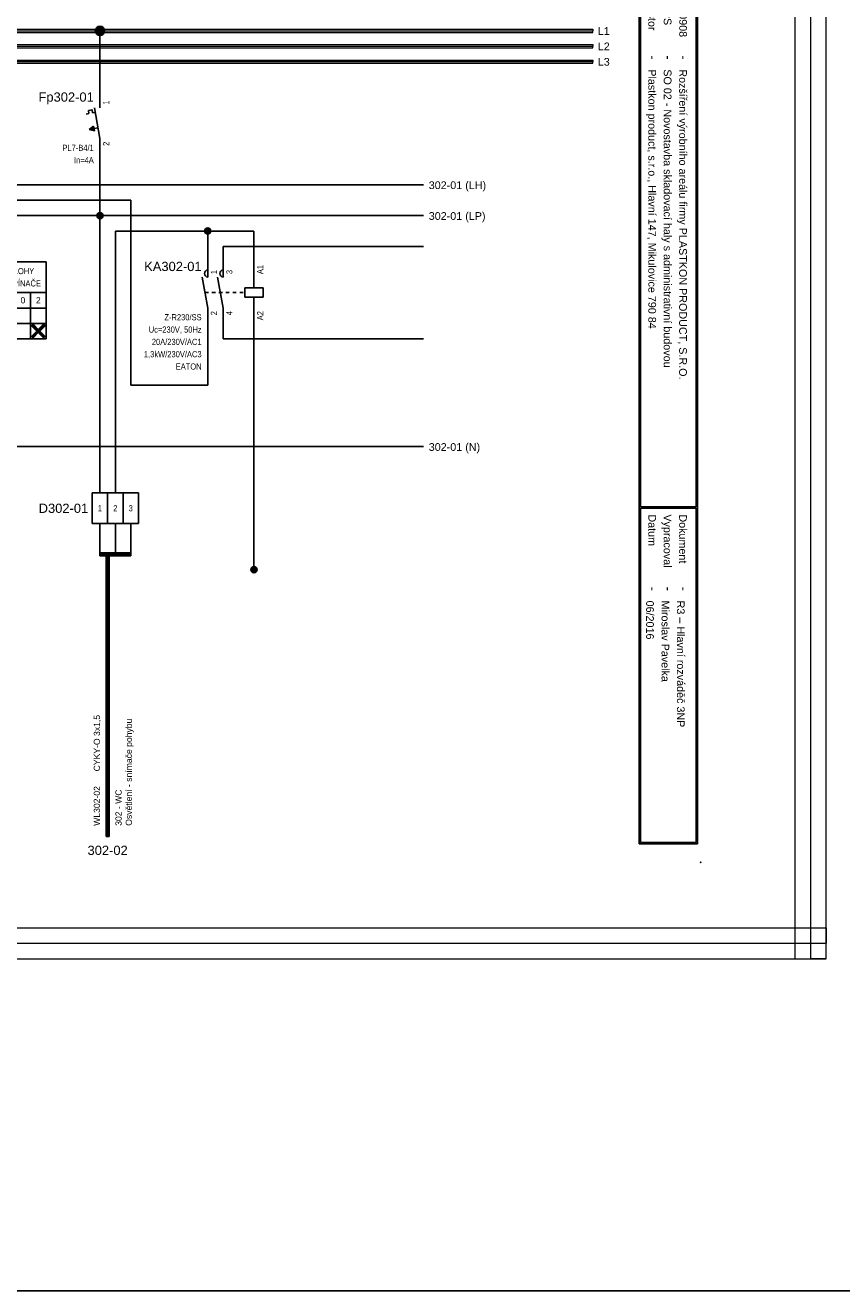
# Model space of a CAD drawing. Extents: x -3642 to 3381, y 3251 to 3904.
# Tile 12 of 41: x -1682 to -1417, y 3251 to 3662. Entities that reach past the tile are written whole.
import ezdxf
from ezdxf.enums import TextEntityAlignment as Align

# ---------------------------------------------------------------- set-up
doc = ezdxf.new("R2010")
doc.units = 0
doc.header["$MEASUREMENT"] = 0
doc.linetypes.add('DASHED', pattern=[0.564444, 0.282222, -0.282222])
for name, color, linetype in [('1-KRESBA', 7, 'Continuous'), ('__Bílá', 7, 'Continuous'), ('__Oranžová', 30, 'Continuous'), ('__Rudá 010', 10, 'Continuous'), ('__Vínová 220', 220, 'Continuous'), ('__Černá 250', 7, 'Continuous')]:
    doc.layers.add(name, color=color, linetype=linetype)
doc.styles.add('Arial', font='arial.ttf')
doc.styles.add('GENERATED_STYLE_1', font='arial.ttf')

# ---------------------------------------------------------------- blocks, each defined once
blk = doc.blocks.new('BLK_Razítko_malé_pro_rozváděče')
at = {"layer": '__Bílá'}
for p, q in [((15, -1), (15, -20)), ((15, -1), (294, -1)), ((15.5, -1.5), (15.5, -19.5)), ((15.5, -1.5), (184.5, -1.5)), ((184.5, -1.5), (184.5, -19.5)), ((185, -1.5), (185, -19.5)), ((185, -1.5), (293.5, -1.5)), ((293.5, -19.5), (293.5, -1.5)), ((294, -20), (294, -1)), ((15, -20), (294, -20)), ((15.5, -19.5), (184.5, -19.5)), ((185, -19.5), (293.5, -19.5)), ((15, -405), (15, -419)), ((15, -405), (294, -405)), ((15.5, -405.5), (15.5, -418.5)), ((15.5, -405.5), (194.5, -405.5)), ((194.5, -405.5), (194.5, -418.5)), ((195, -405.5), (195, -418.5)), ((195, -405.5), (293.5, -405.5)), ((293.5, -405.5), (293.5, -418.5)), ((294, -405), (294, -419)), ((15, -419), (294, -419)), ((15.5, -418.5), (194.5, -418.5)), ((195, -418.5), (293.5, -418.5))]:
    blk.add_line(p, q, dxfattribs=at)
for p in [(0, 0), (300, 0), (0, -420), (300, -420)]:
    blk.add_point(p, dxfattribs=at)
at = {"layer": '__Bílá', "style": 'Arial'}
for s, height, p in [('-', 3, (38, -7)), ('Dokument', 2.5, (187, -7)), ('-', 3, (210.5, -7)), ('SO/PS', 2.5, (17.5, -12)), ('-', 3, (38, -12)), ('Vypracoval', 2.5, (187, -12)), ('-', 3, (210.5, -12)), ('Investor', 2.5, (17.5, -17)), ('-', 3, (38, -17)), ('Datum', 2.5, (187, -17)), ('-', 3, (210.5, -17)), ('PVLK PROJECT s.r.o. , Langrova 195/33,  787 01 Šumperk', 2.5, (17.5, -411)), ('Copyright © 2012 PVLK', 2.5, (197, -411)), ('Telefon: 773 836 685, mobil: 777 848 204, e-mail: %%Upavelka@pvlk.cz', 2.5, (17.5, -416)), ('Číslo dokumentu .....', 2.5, (197, -416))]:
    blk.add_text(s, height=height, dxfattribs=at).set_placement(p)
at = {"layer": '__Vínová 220', "char_height": 2.5, "attachment_point": 7, "style": 'Arial'}
for s, insert in [('715 0908', (17.5, -7)), ('Rozšíření výrobního areálu firmy PLASTKON PRODUCT, S.R.O.', (42.5, -7.75)), ('R3 – Hlavní rozváděč 3NP', (215, -7.75)), ('SO 02 - Novostavba skladovací haly s administrativní budovou', (42.5, -12.75)), ('Miroslav Pavelka', (215, -12.75)), ('Plastkon product, s.r.o., Hlavní 147, Mikulovice 790 84', (42.5, -17.75)), ('06/2016', (215, -17.75))]:
    blk.add_mtext(s, dxfattribs=dict(at, insert=insert))
at = {"layer": '__Vínová 220', "style": 'Arial'}
blk.add_attdef('ČÍSLO', text='', height=4, dxfattribs=at).set_placement((290, -416), align=Align.RIGHT)
blk = doc.blocks.new('FEVA1462')
blk.add_hatch(color=256).paths.add_polyline_path([(-3.5, -2), (-2.06, -0.92), (-1.772, -2.504)])
for p, q in [((0, 5), (0, 10)), ((-3.752, 4.136), (-2.564, 4.352)), ((-3.752, 4.136), (-3.568, 3.124)), ((-2.564, 4.352), (-2.38, 3.34)), ((-1.818, 5), (0, -5)), ((-4.448, 2.964), (-3.568, 3.124)), ((-2.38, 3.34), (-1.544, 3.492)), ((-3.5, -2), (-2.06, -0.92)), ((-3.5, -2), (-0.64, -1.48)), ((-3.5, -2), (-1.772, -2.504)), ((-2.06, -0.92), (-1.772, -2.504)), ((0, -5), (0, -10))]:
    blk.add_line(p, q)
at = {"style": 'Arial'}
blk.add_attdef('POPIS', text='', height=3, dxfattribs=at).set_placement((-2, 7), align=Align.RIGHT)
at = {"style": 'Arial', "width": 0.8}
blk.add_attdef('NO1', (3, 6), '', height=2, rotation=90, dxfattribs=at)
for tag, p in [('TYP', (-2, -9)), ('PROUD', (-2, -13)), ('DOPLŇ1', (-2, -17)), ('DOPLŇ2', (-2, -21))]:
    blk.add_attdef(tag, text='', height=2, dxfattribs=at).set_placement(p, align=Align.RIGHT)
blk.add_attdef('CO1', text='', height=2, rotation=90, dxfattribs=at).set_placement((3, -6), align=Align.RIGHT)
blk = doc.blocks.new('L0001A02')
at = {"linetype": 'Continuous'}
h = blk.add_hatch(color=256, dxfattribs=at)
edge = h.paths.add_edge_path()
edge.add_arc((0, 0), 1.5, 0, 360)
blk.add_circle((0, 0), 1.5)
blk = doc.blocks.new('V0109A03')
for p, q in [((5, 10), (0, 10)), ((0, 0), (0, 10)), ((10, 10), (5, 10)), ((5, 0), (5, 10)), ((15, 10), (10, 10)), ((10, 0), (10, 10)), ((15, 0), (15, 10)), ((5, 0), (0, 0)), ((10, 0), (5, 0)), ((15, 0), (10, 0))]:
    blk.add_line(p, q)
at = {"style": 'Arial'}
blk.add_attdef('POPIS', text='', height=3, dxfattribs=at).set_placement((-2, 5), align=Align.RIGHT)
at = {"style": 'Arial', "width": 0.8}
for tag, p in [('S1', (2.5, 5)), ('S2', (7.5, 5)), ('S3', (12.5, 5))]:
    blk.add_attdef(tag, text='', height=2, dxfattribs=at).set_placement(p, align=Align.MIDDLE)
blk = doc.blocks.new('feva2774')
h = blk.add_hatch(color=256)
h.paths.add_polyline_path([(5, -3), (5, -3.5), (5.5, -3.5, 0.414214)])
h.paths.add_polyline_path([(5, -3.5), (5, -4, 0.414214), (5.5, -3.5)])
h.paths.add_polyline_path([(5, -4), (5, -3, 0.414214), (4.5, -3.5, 0.414214)])
for points in [[(30, -7), (28.5, -5.5), (28, -5.5), (28, -6), (29.5, -7.5), (28, -9), (28, -9.5), (28.5, -9.5), (30, -8), (31.5, -9.5), (32, -9.5), (32, -9), (30.5, -7.5), (32, -6), (32, -5.5), (31.5, -5.5)], [(40, -12), (38.5, -10.5), (38, -10.5), (38, -11), (39.5, -12.5), (38, -14), (38, -14.5), (38.5, -14.5), (40, -13), (41.5, -14.5), (42, -14.5), (42, -14), (40.5, -12.5), (42, -11), (42, -10.5), (41.5, -10.5)]]:
    blk.add_hatch(color=256).paths.add_polyline_path(points)
for p, q in [((-2.5, 10), (-2.5, -10)), ((-2.5, 10), (12.5, 10)), ((2.5, 10), (2.5, 5)), ((7.5, 10), (7.5, 5)), ((12.5, 10), (12.5, -10)), ((17.5, 10), (17.5, -15)), ((17.5, 10), (42.5, 10)), ((27.5, 10), (27.5, -15)), ((42.5, 10), (42.5, -15)), ((12.5, 5), (-2.5, 5)), ((5, 2), (5, 5)), ((10, 2), (10, 5)), ((-1, 1.5), (-1, -1.5)), ((2, 0), (-1, 0)), ((2, 0), (2.5, -1)), ((2.5, -1), (3, 0)), ((5, -2), (3, 2)), ((10.67, 0), (3, 0)), ((10, -2), (11.5, 2.5)), ((12, 2), (10, 2)), ((42.5, 0), (27.5, 0)), ((32.5, 0), (32.5, -15)), ((37.5, 0), (37.5, -15)), ((5, -2), (5, -5)), ((5, -3.5), (10, -3.5)), ((10, -2), (10, -3.5)), ((12.5, -5), (-2.5, -5)), ((2.5, -5), (2.5, -10)), ((7.5, -5), (7.5, -10)), ((42.5, -5), (17.5, -5)), ((28, -6), (28, -5.5)), ((28, -5.5), (28.5, -5.5)), ((29.5, -7.5), (28, -6)), ((29.5, -7.5), (28, -9)), ((28.5, -5.5), (30, -7)), ((28.5, -9.5), (30, -8)), ((31.5, -5.5), (30, -7)), ((31.5, -9.5), (30, -8)), ((30.5, -7.5), (32, -6)), ((30.5, -7.5), (32, -9)), ((32, -5.5), (31.5, -5.5)), ((32, -6), (32, -5.5)), ((12.5, -10), (-2.5, -10)), ((42.5, -10), (17.5, -10)), ((28, -9), (28, -9.5)), ((28, -9.5), (28.5, -9.5)), ((32, -9.5), (31.5, -9.5)), ((32, -9), (32, -9.5)), ((38, -11), (38, -10.5)), ((38, -10.5), (38.5, -10.5)), ((39.5, -12.5), (38, -11)), ((38.5, -10.5), (40, -12)), ((41.5, -10.5), (40, -12)), ((40.5, -12.5), (42, -11)), ((42, -10.5), (41.5, -10.5)), ((42, -11), (42, -10.5)), ((42.5, -15), (17.5, -15)), ((39.5, -12.5), (38, -14)), ((38, -14), (38, -14.5)), ((38, -14.5), (38.5, -14.5)), ((38.5, -14.5), (40, -13)), ((41.5, -14.5), (40, -13)), ((40.5, -12.5), (42, -14)), ((42, -14.5), (41.5, -14.5)), ((42, -14), (42, -14.5))]:
    blk.add_line(p, q)
blk.add_circle((5, -3.5), 0.5)
at = {"style": 'Arial'}
for s, p in [('1', (5, 6.5)), ('3', (10, 6.5)), ('1', (30, -3.5)), ('0', (35, -3.5)), ('2', (40, -3.5)), ('2', (5, -8.5)), ('1-2', (22.5, -8.5)), ('3-2', (22.5, -13.5))]:
    blk.add_text(s, height=2, dxfattribs=at).set_placement(p, align=Align.CENTER)
at = {"style": 'Arial', "width": 0.8}
for s, p in [('KONTAKTŮ', (25.5, -4)), ('ČÍSLA', (21.5, -4))]:
    blk.add_text(s, height=2, rotation=90, dxfattribs=at).set_placement(p)
for s, p in [('VYPÍNAČE', (28.5, 2)), ('POLOHY', (28.5, 6))]:
    blk.add_text(s, height=2, dxfattribs=at).set_placement(p)
at = {"style": 'Arial'}
blk.add_attdef('POPIS', text='', height=3, dxfattribs=at).set_placement((-4.5, 7), align=Align.RIGHT)
at = {"style": 'Arial', "width": 0.8}
for tag, p in [('TYP', (-4.5, 1)), ('AC1(PROUD)', (-4, -3)), ('DOPLŇ1', (-4.5, -7))]:
    blk.add_attdef(tag, text='', height=2, dxfattribs=at).set_placement(p, align=Align.RIGHT)
blk = doc.blocks.new('L0001A01')
h = blk.add_hatch(color=256)
edge = h.paths.add_edge_path()
edge.add_arc((0, 0), 1, 0, 360)
blk.add_circle((0, 0), 1)
blk = doc.blocks.new('moe01029')
for p, q in [((0, 5), (0, 10)), ((5, 5), (5, 10)), ((15, 1.5), (15, 10)), ((-1.82, 5), (0, -5)), ((3.18, 5), (5, -5)), ((12, -1.5), (12, 1.5)), ((12, 1.5), (18, 1.5)), ((18, 1.5), (18, -1.5)), ((18, -1.5), (12, -1.5)), ((15, -1.5), (15, -10)), ((0, -5), (0, -10)), ((5, -5), (5, -10))]:
    blk.add_line(p, q)
at = {"linetype": 'DASHED', "ltscale": 4}
blk.add_line((-0.91, 0), (12, 0), dxfattribs=at)
for centre in [(0.15, 6.2), (5.15, 6.2)]:
    blk.add_arc(centre, 1.21, 97.3062, 262.6938)
at = {"style": 'Arial'}
blk.add_attdef('POPIS', text='', height=3, dxfattribs=at).set_placement((-2, 7), align=Align.RIGHT)
at = {"style": 'Arial', "width": 0.8}
for tag, p in [('NO1', (3, 6)), ('NO2', (8, 6)), ('A1', (18, 6))]:
    blk.add_attdef(tag, p, '', height=2, rotation=90, dxfattribs=at)
for tag, p in [('TYP', (-2, -9)), ('CÍVKA', (-2, -13)), ('AC1(PROUD)', (-2, -17)), ('AC3(VÝKON)', (-2, -21)), ('DOPLŇ1', (-2, -25)), ('DOPLŇ2', (-2, -29))]:
    blk.add_attdef(tag, text='', height=2, dxfattribs=at).set_placement(p, align=Align.RIGHT)
for tag, p in [('CO1', (3, -6)), ('CO2', (8, -6)), ('A2', (18, -6))]:
    blk.add_attdef(tag, text='', height=2, rotation=90, dxfattribs=at).set_placement(p, align=Align.RIGHT)
blk = doc.blocks.new('V0085A01')
h = blk.add_hatch(color=256)
edge = h.paths.add_edge_path()
edge.add_arc((0, 0), 1, 0, 360)
blk.add_circle((0, 0), 1)

msp = doc.modelspace()

# ---------------------------------------------------------------- linework, layer by layer
at = {"layer": '1-KRESBA'}
for p, q in [((-1657.89, 3640), (-1657.89, 3660)), ((-1657.89, 3510), (-1657.89, 3620)), ((-1552.89, 3610), (-1807.89, 3610)), ((-1647.89, 3605), (-1757.89, 3605)), ((-1647.89, 3605), (-1647.89, 3545)), ((-1752.89, 3600), (-1552.89, 3600)), ((-1652.89, 3510), (-1652.89, 3595)), ((-1607.89, 3595), (-1652.89, 3595)), ((-1622.89, 3585), (-1622.89, 3595)), ((-1607.89, 3585), (-1607.89, 3595)), ((-1617.89, 3585), (-1617.89, 3590)), ((-1617.89, 3590), (-1552.89, 3590)), ((-1622.89, 3545), (-1622.89, 3565)), ((-1617.89, 3565), (-1617.89, 3560)), ((-1607.89, 3565), (-1607.89, 3485)), ((-1617.89, 3560), (-1552.89, 3560)), ((-1647.89, 3545), (-1622.89, 3545)), ((-1552.89, 3525), (-1802.89, 3525)), ((-1657.89, 3500), (-1657.89, 3490)), ((-1652.89, 3500), (-1652.89, 3490)), ((-1647.89, 3500), (-1647.89, 3490)), ((-1657.89, 3490.5), (-1657.89, 3490)), ((-1657.89, 3490.5), (-1647.89, 3490.5)), ((-1657.89, 3489.5), (-1657.89, 3490)), ((-1657.89, 3490), (-1647.89, 3490)), ((-1657.89, 3489.5), (-1647.89, 3489.5)), ((-1655.89, 3398.43), (-1655.89, 3490.39)), ((-1655.89, 3490.39), (-1655.39, 3490.39)), ((-1655.39, 3398.43), (-1655.39, 3490.39)), ((-1654.89, 3490.39), (-1655.39, 3490.39)), ((-1654.89, 3398.43), (-1654.89, 3490.39)), ((-1647.89, 3490.5), (-1647.89, 3490)), ((-1647.89, 3489.5), (-1647.89, 3490)), ((-1655.89, 3398.43), (-1655.39, 3398.43)), ((-1654.89, 3398.43), (-1655.39, 3398.43))]:
    msp.add_line(p, q, dxfattribs=at)
at = {"layer": '1-KRESBA', "color": 3}
msp.add_lwpolyline([(-3642.15, 3903.52), (3380.95, 3903.52), (3380.95, 3250.95), (-3642.15, 3250.95)], close=True, dxfattribs=at)
at = {"layer": '__Oranžová', "lineweight": 0}
for p, q in [((-1852.89, 3660.5), (-1497.89, 3660.5)), ((-1852.89, 3660), (-1497.89, 3660)), ((-1852.89, 3659.5), (-1497.89, 3659.5)), ((-1497.89, 3660.5), (-1497.89, 3660)), ((-1497.89, 3659.5), (-1497.89, 3660)), ((-1852.89, 3655.5), (-1497.89, 3655.5)), ((-1852.89, 3655), (-1497.89, 3655)), ((-1852.89, 3654.5), (-1497.89, 3654.5)), ((-1497.89, 3655.5), (-1497.89, 3655)), ((-1497.89, 3654.5), (-1497.89, 3655)), ((-1852.89, 3650.5), (-1497.89, 3650.5)), ((-1852.89, 3650), (-1497.89, 3650)), ((-1852.89, 3649.5), (-1497.89, 3649.5)), ((-1497.89, 3650.5), (-1497.89, 3650)), ((-1497.89, 3649.5), (-1497.89, 3650))]:
    msp.add_line(p, q, dxfattribs=at)
at = {"layer": '__Vínová 220', "lineweight": 0}
for p, q in [((-1432.2, 3358.74), (-1432.2, 3724.82)), ((-1427.2, 3358.74), (-1427.2, 3724.82)), ((-1422.2, 3358.74), (-1422.2, 3724.82)), ((-1918.6, 3368.74), (-1422.2, 3368.74)), ((-1422.2, 3368.74), (-1422.2, 3363.74)), ((-1918.6, 3363.74), (-1422.2, 3363.74)), ((-1422.2, 3358.74), (-1422.2, 3363.74)), ((-1918.6, 3358.74), (-1422.2, 3358.74)), ((-1432.2, 3358.74), (-1427.2, 3358.74)), ((-1422.2, 3358.74), (-1427.2, 3358.74))]:
    msp.add_line(p, q, dxfattribs=at)

# ---------------------------------------------------------------- block references
at = {"color": 250, "linetype": 'Continuous'}
msp.add_blockref('V0085A01', (-1607.89, 3485), dxfattribs=at)
at = {"layer": '1-KRESBA', "rotation": 270}
msp.add_blockref('BLK_Razítko_malé_pro_rozváděče', (-1462.89, 3690), dxfattribs=at).add_auto_attribs({'ČÍSLO': '24.4'})
at = {"layer": '1-KRESBA'}
msp.add_blockref('L0001A02', (-1657.89, 3660), dxfattribs=at)
at = {"layer": '1-KRESBA', "color": 250, "linetype": 'Continuous'}
for p in [(-1657.89, 3600), (-1622.89, 3595)]:
    msp.add_blockref('L0001A01', p, dxfattribs=at)
at = {"layer": '__Černá 250'}
for name, p, values in [('FEVA1462', (-1657.89, 3630), {'POPIS': 'Fp302-01', 'TYP': 'PL7-B4/1', 'PROUD': 'In=4A', 'CO1': '2', 'NO1': '1'}), ('feva2774', (-1717.89, 3575), {'POPIS': 'SA302-01', 'TYP': 'Z-S/WM', 'AC1(PROUD)': '16A/250V/AC1', 'DOPLŇ1': 'EATON'}), ('moe01029', (-1622.89, 3575), {'POPIS': 'KA302-01', 'TYP': 'Z-R230/SS', 'CÍVKA': 'Uc=230V, 50Hz', 'AC1(PROUD)': '20A/230V/AC1', 'AC3(VÝKON)': '1,3kW/230V/AC3', 'DOPLŇ1': 'EATON', 'CO1': '2', 'NO1': '1', 'CO2': '4', 'NO2': '3', 'A1': 'A1', 'A2': 'A2'})]:
    msp.add_blockref(name, p, dxfattribs=at).add_auto_attribs(values)
ref = msp.add_blockref('V0109A03', (-1660.39, 3500), dxfattribs=at)
ref.add_attrib('POPIS', 'D302-01', dxfattribs={"layer": '0', "height": 3, "style": 'Arial'}).set_placement((-1661.7, 3503.48), align=Align.RIGHT)
ref.add_attrib('S1', '1', dxfattribs={"layer": '0', "height": 2, "style": 'Arial', "width": 0.8}).set_placement((-1657.89, 3505), align=Align.MIDDLE)
ref.add_attrib('S2', '2', dxfattribs={"layer": '0', "height": 2, "style": 'Arial', "width": 0.8}).set_placement((-1652.89, 3505), align=Align.MIDDLE)
ref.add_attrib('S3', '3', dxfattribs={"layer": '0', "height": 2, "style": 'Arial', "width": 0.8}).set_placement((-1647.89, 3505), align=Align.MIDDLE)

# ---------------------------------------------------------------- texts
at = {"layer": '1-KRESBA', "style": 'Arial'}
for s, p in [('302-01 (LH)', (-1551.17, 3608.62)), ('302-01 (LP)', (-1551.17, 3598.62)), ('302-01 (N)', (-1551.17, 3523.62))]:
    msp.add_text(s, height=2.5, dxfattribs=at).set_placement(p)
at = {"layer": '__Oranžová', "lineweight": 0, "style": 'Arial'}
for s, p in [('L1', (-1496.31, 3658.69)), ('L2', (-1496.31, 3653.69)), ('L3', (-1496.31, 3648.69))]:
    msp.add_text(s, height=2.5, dxfattribs=at).set_placement(p)
at = {"layer": '__Rudá 010', "style": 'Arial'}
for s, p in [('CYKY-O 3x1,5', (-1657.89, 3419.56)), ('WL302-02', (-1657.89, 3401.89))]:
    msp.add_text(s, height=2, rotation=90, dxfattribs=at).set_placement(p)
at = {"layer": '__Rudá 010', "style": 'GENERATED_STYLE_1'}
msp.add_text('302-02', height=3, dxfattribs=at).set_placement((-1655.39, 3392.43), align=Align.CENTER)
at = {"layer": '__Rudá 010', "insert": (-1652.86, 3401.89), "char_height": 2, "width": 62.8406, "attachment_point": 1, "rotation": 90, "style": 'Arial'}
msp.add_mtext('302 - WC\\POsvětlení - snímače pohybu', dxfattribs=at)

doc.saveas('drawing.dxf')
